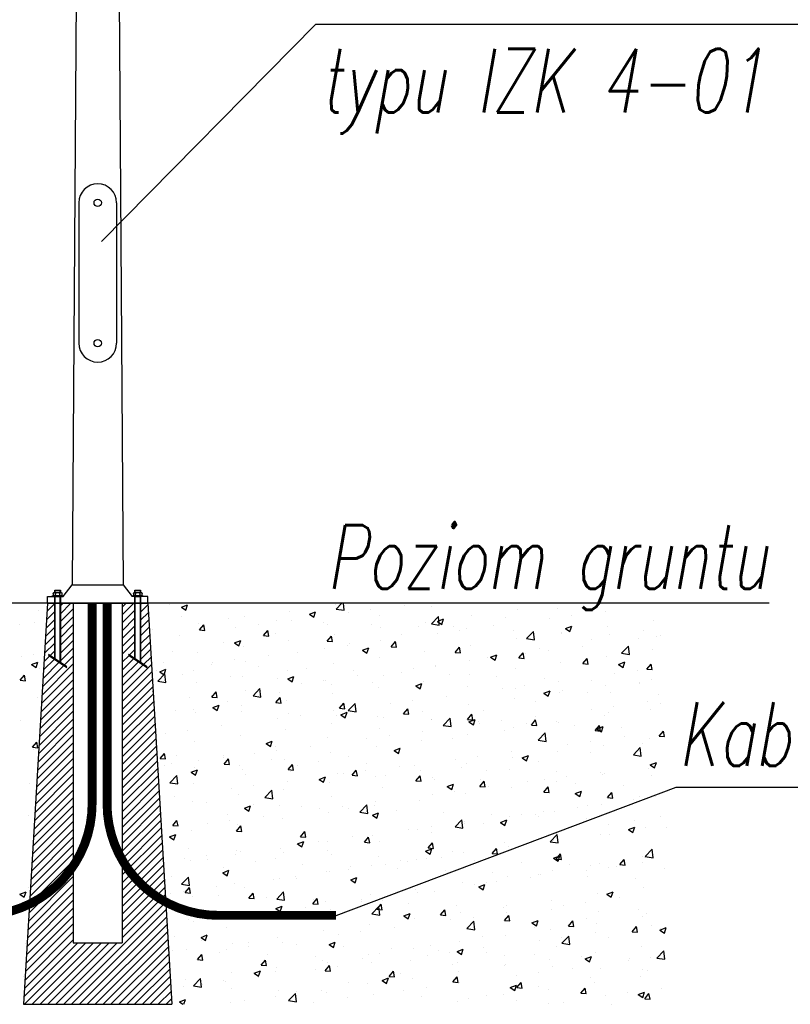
# Model space of a CAD drawing. Header units: millimetres. Extents: x 251 to 519, y 134 to 382.
# Tile 4 of 5: x 434 to 475, y 266 to 318. Entities that reach past the tile are written whole.
import ezdxf

# ---------------------------------------------------------------- set-up
doc = ezdxf.new("R2010")
doc.units = ezdxf.units.MM
doc.layers.add('I-ee-tekst', color=1, linetype='Continuous', lineweight=5)
doc.styles.add('KOSEL', font='simplex.shx')

msp = doc.modelspace()

# ---------------------------------------------------------------- hatches: boundary and pattern name
h = msp.add_hatch()
h.set_pattern_fill('ANSI31', color=256, scale=2.352)
h.set_pattern_definition([(45, (105.07145, -51.55762), (-0.2078894, 0.2078894), [])])
h.paths.add_polyline_path([(441.169, 287.13), (440.789, 287.13), (440.789, 284.027), (441.132, 283.801), (441.135, 283.746), (440.157, 284.39), (440.154, 284.446), (440.49, 284.224), (440.49, 287.13), (439.817, 287.13), (439.817, 269.201), (437.229, 269.201), (437.229, 287.13), (436.556, 287.13), (436.556, 284.027), (436.898, 283.801), (436.901, 283.746), (435.923, 284.39), (435.921, 284.446), (436.257, 284.224), (436.257, 287.13), (435.877, 287.13), (434.607, 265.962), (442.439, 265.962)])

# ---------------------------------------------------------------- linework, layer by layer
for p, q in [((437.817, 382.183), (437.182, 288.103)), ((439.229, 382.183), (439.864, 288.103)), ((438.717, 306.228), (450.043, 317.7)), ((437.523, 308.271), (437.523, 300.862)), ((439.523, 308.271), (439.523, 300.862)), ((436.703, 287.483), (437.182, 288.103)), ((437.182, 288.103), (439.864, 288.103)), ((439.864, 288.103), (440.343, 287.483)), ((435.877, 287.13), (435.877, 287.483)), ((435.877, 287.483), (436.703, 287.483)), ((436.27, 287.698), (436.27, 287.829)), ((436.27, 284.215), (436.27, 287.483)), ((436.27, 287.483), (436.542, 287.483)), ((436.542, 287.698), (436.542, 287.829)), ((436.542, 284.036), (436.542, 287.483)), ((441.169, 287.483), (440.343, 287.483)), ((440.504, 287.698), (440.504, 287.829)), ((440.504, 284.215), (440.504, 287.483)), ((440.504, 287.483), (440.776, 287.483)), ((440.776, 287.698), (440.776, 287.829)), ((440.776, 284.036), (440.776, 287.483)), ((441.169, 287.13), (441.169, 287.483)), ((435.877, 287.13), (434.607, 265.962)), ((435.877, 287.13), (441.169, 287.13)), ((437.229, 287.13), (437.229, 269.201)), ((439.817, 287.13), (439.817, 269.201)), ((441.169, 287.13), (442.439, 265.962)), ((442.307, 287.074), (442.307, 287.074)), ((442.94, 286.93), (443.269, 287.056)), ((442.94, 286.93), (443.174, 286.772)), ((443.174, 286.772), (443.269, 287.056)), ((451.099, 287.061), (451.099, 287.061)), ((451.122, 286.823), (451.417, 287.13)), ((451.541, 286.759), (451.497, 287.13)), ((454.711, 287.014), (454.711, 287.014)), ((456.163, 286.96), (456.163, 286.96)), ((463.068, 287.112), (463.068, 287.112)), ((468.304, 287.111), (468.304, 287.111)), ((435.392, 286.736), (435.392, 286.736)), ((442.925, 286.417), (442.925, 286.417)), ((446.28, 286.407), (446.28, 286.407)), ((448.656, 286.708), (448.656, 286.708)), ((449.7, 286.553), (450.03, 286.679)), ((449.7, 286.553), (449.934, 286.395)), ((449.934, 286.395), (450.03, 286.679)), ((451.122, 286.823), (451.541, 286.759)), ((451.752, 286.625), (451.752, 286.625)), ((452.929, 286.78), (452.929, 286.78)), ((453.42, 286.489), (453.42, 286.489)), ((456.143, 286.045), (456.509, 286.427)), ((456.561, 285.98), (456.509, 286.427)), ((458.276, 286.48), (458.276, 286.48)), ((460.033, 286.398), (460.033, 286.398)), ((460.692, 286.811), (460.692, 286.811)), ((462.777, 286.869), (462.777, 286.869)), ((463.552, 286.486), (463.552, 286.486)), ((465.333, 286.72), (465.333, 286.72)), ((434.411, 286), (434.411, 286)), ((435.199, 286.138), (435.199, 286.138)), ((443.865, 286.076), (443.865, 286.076)), ((443.897, 285.72), (444.124, 285.99)), ((444.179, 285.695), (444.124, 285.99)), ((445.436, 286.311), (445.436, 286.311)), ((445.822, 285.844), (445.822, 285.844)), ((446.999, 285.999), (446.999, 285.999)), ((447.947, 286.205), (447.947, 286.205)), ((448.781, 286.233), (448.781, 286.233)), ((450.459, 286.099), (450.459, 286.099)), ((450.676, 286.018), (450.676, 286.018)), ((452.97, 285.993), (452.97, 285.993)), ((455.481, 285.887), (455.481, 285.887)), ((455.833, 286.127), (455.833, 286.127)), ((456.143, 286.045), (456.561, 285.98)), ((456.461, 286.176), (456.79, 286.302)), ((456.461, 286.176), (456.695, 286.018)), ((456.695, 286.018), (456.79, 286.302)), ((457.29, 285.927), (457.29, 285.927)), ((459.403, 285.94), (459.403, 285.94)), ((462.374, 286.331), (462.374, 286.331)), ((463.221, 285.799), (463.55, 285.926)), ((463.455, 285.641), (463.55, 285.926)), ((465.454, 285.899), (465.454, 285.899)), ((467.869, 286.23), (467.869, 286.23)), ((441.422, 285.723), (441.422, 285.723)), ((442.851, 285.453), (442.851, 285.453)), ((443.897, 285.72), (444.179, 285.695)), ((447.271, 285.424), (447.498, 285.695)), ((447.271, 285.424), (447.553, 285.4)), ((447.553, 285.4), (447.498, 285.695)), ((447.933, 285.547), (447.933, 285.547)), ((450.645, 285.129), (450.872, 285.4)), ((450.927, 285.105), (450.872, 285.4)), ((451.042, 285.495), (451.042, 285.495)), ((453.457, 285.826), (453.457, 285.826)), ((454.547, 285.456), (454.547, 285.456)), ((456.444, 285.55), (456.444, 285.55)), ((457.622, 285.705), (457.622, 285.705)), ((457.992, 285.781), (457.992, 285.781)), ((460.503, 285.675), (460.503, 285.675)), ((461.163, 285.266), (461.529, 285.648)), ((461.581, 285.201), (461.529, 285.648)), ((463.01, 285.546), (463.01, 285.546)), ((463.014, 285.568), (463.014, 285.568)), ((463.221, 285.799), (463.455, 285.641)), ((465.525, 285.462), (465.525, 285.462)), ((467.317, 285.694), (467.317, 285.694)), ((468.036, 285.356), (468.036, 285.356)), ((468.244, 285.411), (468.244, 285.411)), ((445.19, 285.076), (445.19, 285.076)), ((445.748, 285.036), (446.077, 285.162)), ((445.748, 285.036), (445.982, 284.878)), ((445.982, 284.878), (446.077, 285.162)), ((446.223, 284.841), (446.223, 284.841)), ((448.599, 285.142), (448.599, 285.142)), ((450.645, 285.129), (450.927, 285.105)), ((451.692, 284.924), (451.692, 284.924)), ((451.804, 284.985), (451.804, 284.985)), ((453.473, 285.159), (453.473, 285.159)), ((454.019, 284.834), (454.246, 285.104)), ((454.019, 284.834), (454.301, 284.809)), ((454.301, 284.809), (454.246, 285.104)), ((457.393, 284.539), (457.62, 284.809)), ((457.675, 284.514), (457.62, 284.809)), ((458.219, 284.914), (458.219, 284.914)), ((460.634, 285.245), (460.634, 285.245)), ((461.163, 285.266), (461.581, 285.201)), ((464.096, 284.865), (464.096, 284.865)), ((464.573, 285.223), (464.573, 285.223)), ((466.183, 284.488), (466.55, 284.869)), ((466.602, 284.423), (466.55, 284.869)), ((467.067, 285.256), (467.067, 285.256)), ((434.476, 284.332), (434.476, 284.332)), ((435.139, 284.438), (435.139, 284.438)), ((435.921, 284.446), (436.898, 283.801)), ((435.923, 284.39), (436.901, 283.746)), ((440.154, 284.446), (441.132, 283.801)), ((440.157, 284.39), (441.135, 283.746)), ((442.446, 284.606), (442.446, 284.606)), ((443.808, 284.51), (443.808, 284.51)), ((447.543, 284.378), (447.543, 284.378)), ((449.06, 284.514), (449.06, 284.514)), ((450.514, 284.769), (450.514, 284.769)), ((452.508, 284.659), (452.838, 284.785)), ((452.508, 284.659), (452.742, 284.501)), ((452.742, 284.501), (452.838, 284.785)), ((455.776, 284.561), (455.776, 284.561)), ((457.393, 284.539), (457.675, 284.514)), ((459.268, 284.282), (459.598, 284.409)), ((459.268, 284.282), (459.502, 284.124)), ((459.502, 284.124), (459.598, 284.409)), ((460.767, 284.244), (460.994, 284.514)), ((461.049, 284.219), (460.994, 284.514)), ((461.137, 284.475), (461.137, 284.475)), ((461.83, 284.752), (461.83, 284.752)), ((462.314, 284.63), (462.314, 284.63)), ((465.396, 284.333), (465.396, 284.333)), ((466.183, 284.488), (466.602, 284.423)), ((467.812, 284.664), (467.812, 284.664)), ((435.035, 283.895), (435.365, 284.022)), ((435.035, 283.895), (435.269, 283.737)), ((435.269, 283.737), (435.365, 284.022)), ((441.364, 284.157), (441.364, 284.157)), ((442.009, 284.014), (442.009, 284.014)), ((444.52, 283.907), (444.52, 283.907)), ((444.584, 283.989), (444.584, 283.989)), ((445.762, 284.144), (445.762, 284.144)), ((446.317, 284.044), (446.317, 284.044)), ((447.031, 283.801), (447.031, 283.801)), ((450.985, 283.929), (450.985, 283.929)), ((453.4, 284.26), (453.4, 284.26)), ((456.343, 283.81), (456.343, 283.81)), ((456.384, 283.85), (456.384, 283.85)), ((458.166, 284.084), (458.166, 284.084)), ((459.087, 284.281), (459.087, 284.281)), ((460.767, 284.244), (461.049, 284.219)), ((462.953, 283.98), (462.953, 283.98)), ((464.141, 283.949), (464.368, 284.219)), ((464.141, 283.949), (464.423, 283.924)), ((464.423, 283.924), (464.368, 284.219)), ((466.029, 283.905), (466.358, 284.032)), ((466.029, 283.905), (466.263, 283.748)), ((466.263, 283.748), (466.358, 284.032)), ((467.515, 283.653), (467.742, 283.924)), ((467.797, 283.629), (467.742, 283.924)), ((434.428, 283.067), (434.655, 283.337)), ((434.709, 283.042), (434.655, 283.337)), ((435.468, 283.7), (435.468, 283.7)), ((441.613, 283.597), (441.613, 283.597)), ((441.705, 283.02), (442.072, 283.402)), ((441.795, 283.518), (442.125, 283.645)), ((441.795, 283.518), (442.029, 283.361)), ((442.029, 283.361), (442.125, 283.645)), ((442.124, 282.955), (442.072, 283.402)), ((443.001, 283.382), (443.001, 283.382)), ((443.574, 283.573), (443.574, 283.573)), ((445.512, 283.276), (445.512, 283.276)), ((446.166, 283.275), (446.166, 283.275)), ((448.542, 283.576), (448.542, 283.576)), ((448.556, 283.142), (448.885, 283.268)), ((448.79, 282.984), (448.885, 283.268)), ((449.543, 283.695), (449.543, 283.695)), ((452.054, 283.589), (452.054, 283.589)), ((452.236, 283.304), (452.236, 283.304)), ((453.6, 283.339), (453.6, 283.339)), ((454.565, 283.483), (454.565, 283.483)), ((455.207, 283.695), (455.207, 283.695)), ((457.076, 283.377), (457.076, 283.377)), ((458.162, 283.348), (458.162, 283.348)), ((459.587, 283.271), (459.587, 283.271)), ((460.577, 283.679), (460.577, 283.679)), ((465.829, 283.401), (465.829, 283.401)), ((467.007, 283.556), (467.007, 283.556)), ((467.515, 283.653), (467.797, 283.629)), ((434.428, 283.067), (434.709, 283.042)), ((441.705, 283.02), (442.124, 282.955)), ((443.75, 282.944), (443.75, 282.944)), ((448.023, 283.169), (448.023, 283.169)), ((448.556, 283.142), (448.79, 282.984)), ((449.277, 282.914), (449.277, 282.914)), ((450.454, 283.069), (450.454, 283.069)), ((450.534, 283.063), (450.534, 283.063)), ((450.857, 282.868), (450.857, 282.868)), ((453.045, 282.957), (453.045, 282.957)), ((455.316, 282.765), (455.645, 282.891)), ((455.316, 282.765), (455.55, 282.607)), ((455.55, 282.607), (455.645, 282.891)), ((455.557, 282.851), (455.557, 282.851)), ((455.719, 282.995), (455.719, 282.995)), ((458.068, 282.745), (458.068, 282.745)), ((461.077, 282.775), (461.077, 282.775)), ((462.098, 283.165), (462.098, 283.165)), ((462.858, 283.01), (462.858, 283.01)), ((464.609, 283.059), (464.609, 283.059)), ((465.339, 282.767), (465.339, 282.767)), ((467.12, 282.953), (467.12, 282.953)), ((467.122, 282.887), (467.122, 282.887)), ((467.754, 283.098), (467.754, 283.098)), ((441.457, 282.452), (441.446, 282.513)), ((441.45, 282.453), (441.457, 282.452)), ((444.524, 282.288), (444.524, 282.288)), ((444.55, 282.181), (444.777, 282.452)), ((444.831, 282.157), (444.777, 282.452)), ((446.306, 282.523), (446.306, 282.523)), ((446.726, 282.241), (447.092, 282.623)), ((446.726, 282.241), (447.144, 282.176)), ((447.144, 282.176), (447.092, 282.623)), ((448.113, 282.397), (448.113, 282.397)), ((450.928, 282.363), (450.928, 282.363)), ((453.343, 282.694), (453.343, 282.694)), ((456.928, 282.229), (456.928, 282.229)), ((459.899, 282.62), (459.899, 282.62)), ((460.579, 282.639), (460.579, 282.639)), ((462.076, 282.388), (462.406, 282.515)), ((462.076, 282.388), (462.31, 282.23)), ((462.31, 282.23), (462.406, 282.515)), ((462.896, 282.415), (462.896, 282.415)), ((463.09, 282.533), (463.09, 282.533)), ((464.379, 282.416), (464.379, 282.416)), ((465.601, 282.427), (465.601, 282.427)), ((468.112, 282.321), (468.112, 282.321)), ((435.344, 282.16), (435.344, 282.16)), ((443.347, 282.133), (443.347, 282.133)), ((444.55, 282.181), (444.831, 282.157)), ((444.603, 281.624), (444.933, 281.751)), ((444.837, 281.467), (444.933, 281.751)), ((445.37, 281.927), (445.37, 281.927)), ((446.108, 281.709), (446.108, 281.709)), ((447.924, 281.886), (448.151, 282.156)), ((447.924, 281.886), (448.205, 281.862)), ((448.205, 281.862), (448.151, 282.156)), ((448.484, 282.01), (448.484, 282.01)), ((451.298, 281.591), (451.525, 281.861)), ((451.579, 281.566), (451.525, 281.861)), ((451.746, 281.463), (452.112, 281.844)), ((452.164, 281.398), (452.112, 281.844)), ((453.969, 281.839), (453.969, 281.839)), ((455.147, 281.994), (455.147, 281.994)), ((458.105, 281.782), (458.105, 281.782)), ((460.52, 282.113), (460.52, 282.113)), ((461.636, 281.945), (461.636, 281.945)), ((465.769, 281.7), (465.769, 281.7)), ((467.551, 281.935), (467.551, 281.935)), ((468.25, 281.854), (468.25, 281.854)), ((442.627, 281.456), (442.627, 281.456)), ((443.584, 281.516), (443.584, 281.516)), ((443.693, 281.378), (443.693, 281.378)), ((444.603, 281.624), (444.837, 281.467)), ((446.096, 281.41), (446.096, 281.41)), ((448.607, 281.304), (448.607, 281.304)), ((449.217, 281.214), (449.217, 281.214)), ((450.998, 281.448), (450.998, 281.448)), ((451.118, 281.198), (451.118, 281.198)), ((451.298, 281.591), (451.579, 281.566)), ((451.364, 281.248), (451.693, 281.374)), ((451.364, 281.248), (451.598, 281.09)), ((451.598, 281.09), (451.693, 281.374)), ((451.746, 281.463), (452.164, 281.398)), ((454.672, 281.296), (454.899, 281.566)), ((454.672, 281.296), (454.953, 281.271)), ((454.953, 281.271), (454.899, 281.566)), ((455.662, 281.43), (455.662, 281.43)), ((458.046, 281.001), (458.273, 281.271)), ((458.327, 280.976), (458.273, 281.271)), ((458.892, 281.474), (458.892, 281.474)), ((464.592, 281.545), (464.592, 281.545)), ((465.282, 281.201), (465.282, 281.201)), ((465.506, 281.383), (465.506, 281.383)), ((467.697, 281.533), (467.697, 281.533)), ((434.446, 280.961), (434.446, 280.961)), ((445.068, 280.668), (445.068, 280.668)), ((448.039, 281.059), (448.039, 281.059)), ((450.87, 280.797), (450.87, 280.797)), ((453.286, 281.128), (453.286, 281.128)), ((453.629, 281.092), (453.629, 281.092)), ((456.14, 280.986), (456.14, 280.986)), ((456.149, 281.003), (456.149, 281.003)), ((456.766, 280.684), (457.133, 281.066)), ((456.766, 280.684), (457.185, 280.619)), ((457.185, 280.619), (457.133, 281.066)), ((458.046, 281.001), (458.327, 280.976)), ((458.124, 280.871), (458.453, 280.997)), ((458.124, 280.871), (458.358, 280.713)), ((458.358, 280.713), (458.453, 280.997)), ((458.651, 280.88), (458.651, 280.88)), ((458.662, 280.765), (458.662, 280.765)), ((459.839, 280.92), (459.839, 280.92)), ((461.162, 280.774), (461.162, 280.774)), ((461.42, 280.705), (461.647, 280.976)), ((461.42, 280.705), (461.701, 280.681)), ((461.621, 281.154), (461.621, 281.154)), ((461.701, 280.681), (461.647, 280.976)), ((462.763, 280.912), (462.763, 280.912)), ((462.839, 280.849), (462.839, 280.849)), ((463.673, 280.668), (463.673, 280.668)), ((464.794, 280.41), (465.021, 280.68)), ((465.075, 280.386), (465.021, 280.68)), ((442.109, 280.278), (442.109, 280.278)), ((443.287, 280.433), (443.287, 280.433)), ((446.051, 280.143), (446.051, 280.143)), ((448.427, 280.444), (448.427, 280.444)), ((453.406, 280.532), (453.406, 280.532)), ((453.909, 280.139), (453.909, 280.139)), ((455.691, 280.374), (455.691, 280.374)), ((458.048, 280.216), (458.048, 280.216)), ((460.02, 280.441), (460.02, 280.441)), ((460.463, 280.547), (460.463, 280.547)), ((461.787, 279.905), (462.153, 280.287)), ((462.205, 279.84), (462.153, 280.287)), ((464.794, 280.41), (465.075, 280.386)), ((464.884, 280.494), (465.213, 280.621)), ((464.884, 280.494), (465.118, 280.336)), ((465.118, 280.336), (465.213, 280.621)), ((466.184, 280.561), (466.184, 280.561)), ((468.168, 280.115), (468.395, 280.385)), ((468.449, 280.09), (468.395, 280.385)), ((435.081, 279.529), (435.308, 279.799)), ((435.362, 279.504), (435.308, 279.799)), ((443.636, 279.812), (443.636, 279.812)), ((447.411, 279.731), (447.741, 279.857)), ((447.411, 279.731), (447.645, 279.573)), ((447.645, 279.573), (447.741, 279.857)), ((450.663, 280.062), (450.663, 280.062)), ((452.732, 279.984), (452.732, 279.984)), ((455.604, 279.864), (455.604, 279.864)), ((457.276, 279.971), (457.276, 279.971)), ((461.787, 279.905), (462.205, 279.84)), ((463.354, 279.69), (463.354, 279.69)), ((464.532, 279.845), (464.532, 279.845)), ((465.225, 279.635), (465.225, 279.635)), ((466.313, 280.08), (466.313, 280.08)), ((467.303, 279.737), (467.303, 279.737)), ((467.64, 279.967), (467.64, 279.967)), ((468.168, 280.115), (468.449, 280.09)), ((435.081, 279.529), (435.362, 279.504)), ((435.135, 279.431), (435.135, 279.431)), ((441.829, 278.938), (442.056, 279.208)), ((442.11, 278.914), (442.056, 279.208)), ((442.668, 279.113), (442.668, 279.113)), ((445.176, 279.12), (445.176, 279.12)), ((446.802, 279.203), (446.802, 279.203)), ((447.919, 279.591), (447.919, 279.591)), ((447.979, 279.358), (447.979, 279.358)), ((449.761, 279.593), (449.761, 279.593)), ((450.813, 279.231), (450.813, 279.231)), ((453.228, 279.562), (453.228, 279.562)), ((454.171, 279.354), (454.501, 279.48)), ((454.171, 279.354), (454.405, 279.196)), ((454.405, 279.196), (454.501, 279.48)), ((454.533, 279.5), (454.533, 279.5)), ((460.383, 279.299), (460.383, 279.299)), ((460.932, 278.977), (461.261, 279.104)), ((461.166, 278.819), (461.261, 279.104)), ((462.782, 279.283), (462.782, 279.283)), ((464.559, 279.266), (464.559, 279.266)), ((466.807, 279.127), (467.173, 279.509)), ((466.807, 279.127), (467.225, 279.062)), ((467.225, 279.062), (467.173, 279.509)), ((441.829, 278.938), (442.11, 278.914)), ((442.049, 278.578), (442.049, 278.578)), ((442.433, 278.649), (442.433, 278.649)), ((443.831, 278.812), (443.831, 278.812)), ((445.18, 279.007), (445.18, 279.007)), ((445.203, 278.643), (445.43, 278.913)), ((445.203, 278.643), (445.484, 278.618)), ((445.484, 278.618), (445.43, 278.913)), ((445.994, 278.577), (445.994, 278.577)), ((447.691, 278.9), (447.691, 278.9)), ((448.37, 278.879), (448.37, 278.879)), ((448.577, 278.348), (448.804, 278.618)), ((448.858, 278.323), (448.804, 278.618)), ((450.202, 278.794), (450.202, 278.794)), ((451.79, 279.029), (451.79, 279.029)), ((452.713, 278.688), (452.713, 278.688)), ((455.224, 278.582), (455.224, 278.582)), ((457.424, 278.909), (457.424, 278.909)), ((457.99, 278.65), (457.99, 278.65)), ((458.602, 279.064), (458.602, 279.064)), ((460.406, 278.982), (460.406, 278.982)), ((460.932, 278.977), (461.166, 278.819)), ((461.816, 278.795), (461.816, 278.795)), ((467.692, 278.6), (468.021, 278.727)), ((467.692, 278.6), (467.926, 278.443)), ((467.926, 278.443), (468.021, 278.727)), ((468.047, 278.615), (468.047, 278.615)), ((443.459, 278.213), (443.788, 278.34)), ((443.459, 278.213), (443.693, 278.056)), ((443.579, 278.246), (443.579, 278.246)), ((443.66, 278.481), (443.66, 278.481)), ((443.693, 278.056), (443.788, 278.34)), ((446.171, 278.375), (446.171, 278.375)), ((446.303, 278.087), (446.303, 278.087)), ((448.577, 278.348), (448.858, 278.323)), ((448.682, 278.269), (448.682, 278.269)), ((449.046, 278.558), (449.046, 278.558)), ((451.194, 278.162), (451.194, 278.162)), ((451.494, 278.129), (451.494, 278.129)), ((451.951, 278.053), (452.178, 278.323)), ((451.951, 278.053), (452.232, 278.028)), ((452.232, 278.028), (452.178, 278.323)), ((452.672, 278.284), (452.672, 278.284)), ((453.705, 278.056), (453.705, 278.056)), ((454.453, 278.518), (454.453, 278.518)), ((455.547, 278.298), (455.547, 278.298)), ((457.735, 278.476), (457.735, 278.476)), ((459.073, 278.324), (459.073, 278.324)), ((460.246, 278.37), (460.246, 278.37)), ((462.757, 278.264), (462.757, 278.264)), ((465.076, 278.224), (465.076, 278.224)), ((465.168, 278.069), (465.168, 278.069)), ((465.268, 278.158), (465.268, 278.158)), ((467.583, 278.401), (467.583, 278.401)), ((467.779, 278.052), (467.779, 278.052)), ((434.942, 277.642), (434.942, 277.642)), ((442.329, 277.659), (442.695, 278.041)), ((442.329, 277.659), (442.747, 277.594)), ((442.747, 277.594), (442.695, 278.041)), ((443.56, 277.616), (443.56, 277.616)), ((448.523, 277.738), (448.523, 277.738)), ((450.219, 277.837), (450.548, 277.963)), ((450.219, 277.837), (450.453, 277.679)), ((450.453, 277.679), (450.548, 277.963)), ((450.756, 277.665), (450.756, 277.665)), ((453.171, 277.997), (453.171, 277.997)), ((455.325, 277.757), (455.552, 278.028)), ((455.325, 277.757), (455.606, 277.733)), ((455.606, 277.733), (455.552, 278.028)), ((456.216, 277.95), (456.216, 277.95)), ((456.329, 277.853), (456.329, 277.853)), ((456.979, 277.46), (457.309, 277.586)), ((457.213, 277.302), (457.309, 277.586)), ((458.699, 277.462), (458.926, 277.733)), ((458.727, 277.844), (458.727, 277.844)), ((458.98, 277.438), (458.926, 277.733)), ((461.238, 277.738), (461.238, 277.738)), ((462.117, 277.835), (462.117, 277.835)), ((462.724, 277.717), (462.724, 277.717)), ((463.294, 277.99), (463.294, 277.99)), ((463.749, 277.632), (463.749, 277.632)), ((466.26, 277.526), (466.26, 277.526)), ((445.564, 277.348), (445.564, 277.348)), ((445.937, 277.011), (445.937, 277.011)), ((446.742, 277.503), (446.742, 277.503)), ((447.349, 276.88), (447.716, 277.262)), ((447.768, 276.815), (447.716, 277.262)), ((448.313, 277.313), (448.313, 277.313)), ((451.108, 270.657), (469.059, 277.427)), ((453.586, 277.383), (453.586, 277.383)), ((456.187, 277.054), (456.187, 277.054)), ((456.979, 277.46), (457.213, 277.302)), ((457.364, 277.209), (457.364, 277.209)), ((457.933, 277.084), (457.933, 277.084)), ((458.699, 277.462), (458.98, 277.438)), ((459.146, 277.444), (459.146, 277.444)), ((460.348, 277.416), (460.348, 277.416)), ((462.073, 277.167), (462.3, 277.437)), ((462.073, 277.167), (462.354, 277.142)), ((462.354, 277.142), (462.3, 277.437)), ((463.74, 277.083), (464.069, 277.21)), ((463.74, 277.083), (463.974, 276.925)), ((463.974, 276.925), (464.069, 277.21)), ((465.447, 276.872), (465.674, 277.142)), ((465.728, 276.847), (465.674, 277.142)), ((442.593, 276.957), (442.593, 276.957)), ((443.522, 276.68), (443.522, 276.68)), ((444.244, 276.615), (444.244, 276.615)), ((446.755, 276.509), (446.755, 276.509)), ((447.349, 276.88), (447.768, 276.815)), ((450.843, 276.912), (450.843, 276.912)), ((453.216, 276.663), (453.216, 276.663)), ((455.49, 276.732), (455.49, 276.732)), ((465.11, 276.504), (465.11, 276.504)), ((465.447, 276.872), (465.728, 276.847)), ((466.809, 276.76), (466.809, 276.76)), ((467.109, 276.93), (467.109, 276.93)), ((467.526, 276.835), (467.526, 276.835)), ((467.987, 276.915), (467.987, 276.915)), ((445.356, 275.97), (445.356, 275.97)), ((446.267, 276.319), (446.596, 276.446)), ((446.267, 276.319), (446.501, 276.162)), ((446.501, 276.162), (446.596, 276.446)), ((448.1, 276.441), (448.1, 276.441)), ((449.266, 276.403), (449.266, 276.403)), ((450.257, 276.273), (450.257, 276.273)), ((450.699, 276.099), (450.699, 276.099)), ((451.434, 276.428), (451.434, 276.428)), ((451.777, 276.297), (451.777, 276.297)), ((452.37, 276.102), (452.736, 276.484)), ((452.37, 276.102), (452.788, 276.037)), ((452.788, 276.037), (452.736, 276.484)), ((453.027, 275.943), (453.356, 276.069)), ((453.114, 276.431), (453.114, 276.431)), ((453.261, 275.785), (453.356, 276.069)), ((454.288, 276.191), (454.288, 276.191)), ((456.799, 276.085), (456.799, 276.085)), ((459.31, 275.979), (459.31, 275.979)), ((460.879, 275.979), (460.879, 275.979)), ((461.622, 275.989), (461.622, 275.989)), ((462.057, 276.135), (462.057, 276.135)), ((462.667, 276.151), (462.667, 276.151)), ((463.838, 276.369), (463.838, 276.369)), ((464.365, 276.459), (464.365, 276.459)), ((434.882, 275.942), (434.882, 275.942)), ((442.481, 275.4), (442.708, 275.67)), ((442.613, 275.499), (442.613, 275.499)), ((442.763, 275.375), (442.708, 275.67)), ((444.327, 275.493), (444.327, 275.493)), ((445.504, 275.648), (445.504, 275.648)), ((447.286, 275.882), (447.286, 275.882)), ((448.256, 275.747), (448.256, 275.747)), ((453.027, 275.943), (453.261, 275.785)), ((457.39, 275.323), (457.756, 275.705)), ((457.808, 275.258), (457.756, 275.705)), ((457.876, 275.518), (457.876, 275.518)), ((457.908, 275.588), (457.908, 275.588)), ((458.879, 275.518), (458.879, 275.518)), ((459.787, 275.566), (460.117, 275.692)), ((459.787, 275.566), (460.021, 275.408)), ((460.021, 275.408), (460.117, 275.692)), ((460.291, 275.85), (460.291, 275.85)), ((461.821, 275.873), (461.821, 275.873)), ((464.332, 275.767), (464.332, 275.767)), ((466.844, 275.661), (466.844, 275.661)), ((468.236, 275.897), (468.236, 275.897)), ((442.314, 274.802), (442.644, 274.929)), ((442.481, 275.4), (442.763, 275.375)), ((442.548, 274.644), (442.644, 274.929)), ((443.464, 275.114), (443.464, 275.114)), ((445.855, 275.105), (446.082, 275.375)), ((445.855, 275.105), (446.137, 275.08)), ((445.88, 275.446), (445.88, 275.446)), ((446.137, 275.08), (446.082, 275.375)), ((449.229, 274.809), (449.456, 275.08)), ((449.511, 274.785), (449.456, 275.08)), ((454.949, 275.199), (454.949, 275.199)), ((455.433, 275.166), (455.433, 275.166)), ((456.127, 275.354), (456.127, 275.354)), ((456.135, 275.047), (456.135, 275.047)), ((457.39, 275.323), (457.808, 275.258)), ((462.749, 274.956), (462.749, 274.956)), ((465.053, 274.938), (465.053, 274.938)), ((465.492, 275.427), (465.492, 275.427)), ((466.547, 275.189), (466.877, 275.316)), ((466.547, 275.189), (466.781, 275.031)), ((466.749, 275.06), (466.749, 275.06)), ((466.781, 275.031), (466.877, 275.316)), ((467.468, 275.269), (467.468, 275.269)), ((468.531, 275.294), (468.531, 275.294)), ((442.314, 274.802), (442.548, 274.644)), ((449.019, 274.418), (449.019, 274.418)), ((449.074, 274.426), (449.404, 274.552)), ((449.074, 274.426), (449.308, 274.268)), ((449.229, 274.809), (449.511, 274.785)), ((449.308, 274.268), (449.404, 274.552)), ((450.197, 274.573), (450.197, 274.573)), ((450.642, 274.533), (450.642, 274.533)), ((451.978, 274.808), (451.978, 274.808)), ((452.603, 274.514), (452.83, 274.785)), ((452.603, 274.514), (452.885, 274.49)), ((452.885, 274.49), (452.83, 274.785)), ((453.057, 274.865), (453.057, 274.865)), ((453.392, 274.576), (453.392, 274.576)), ((455.977, 274.219), (456.204, 274.489)), ((456.259, 274.195), (456.204, 274.489)), ((460.006, 274.485), (460.006, 274.485)), ((462.41, 274.544), (462.777, 274.926)), ((462.41, 274.544), (462.829, 274.48)), ((462.601, 274.514), (462.601, 274.514)), ((462.61, 274.585), (462.61, 274.585)), ((462.829, 274.48), (462.777, 274.926)), ((465.572, 274.905), (465.572, 274.905)), ((443.328, 274.212), (443.328, 274.212)), ((445.839, 274.106), (445.839, 274.106)), ((446.048, 274.027), (446.048, 274.027)), ((448.198, 274.181), (448.198, 274.181)), ((448.35, 274), (448.35, 274)), ((450.649, 274.105), (450.649, 274.105)), ((450.861, 273.893), (450.861, 273.893)), ((455.835, 274.049), (456.164, 274.175)), ((455.835, 274.049), (456.069, 273.891)), ((455.977, 274.219), (456.259, 274.195)), ((456.069, 273.891), (456.164, 274.175)), ((457.262, 274.014), (457.262, 274.014)), ((457.819, 273.953), (457.819, 273.953)), ((459.351, 273.924), (459.578, 274.194)), ((459.351, 273.924), (459.633, 273.899)), ((459.633, 273.899), (459.578, 274.194)), ((459.642, 274.124), (459.642, 274.124)), ((460.234, 274.284), (460.234, 274.284)), ((460.819, 274.279), (460.819, 274.279)), ((462.725, 273.629), (462.952, 273.899)), ((463.007, 273.604), (462.952, 273.899)), ((467.431, 273.766), (467.797, 274.148)), ((467.849, 273.701), (467.797, 274.148)), ((443.089, 273.637), (443.089, 273.637)), ((443.407, 273.548), (443.407, 273.548)), ((444.267, 273.792), (444.267, 273.792)), ((444.319, 273.58), (444.319, 273.58)), ((445.822, 273.88), (445.822, 273.88)), ((446.831, 273.474), (446.831, 273.474)), ((447.905, 273.634), (447.905, 273.634)), ((453.372, 273.787), (453.372, 273.787)), ((454.519, 273.543), (454.519, 273.543)), ((454.889, 273.499), (454.889, 273.499)), ((455.376, 273.6), (455.376, 273.6)), ((455.883, 273.681), (455.883, 273.681)), ((456.671, 273.733), (456.671, 273.733)), ((458.394, 273.575), (458.394, 273.575)), ((460.905, 273.469), (460.905, 273.469)), ((462.595, 273.672), (462.924, 273.798)), ((462.595, 273.672), (462.829, 273.514)), ((462.725, 273.629), (463.007, 273.604)), ((462.829, 273.514), (462.924, 273.798)), ((464.996, 273.372), (464.996, 273.372)), ((466.099, 273.334), (466.326, 273.604)), ((466.381, 273.309), (466.326, 273.604)), ((467.289, 273.78), (467.289, 273.78)), ((467.293, 273.439), (467.293, 273.439)), ((467.411, 273.703), (467.411, 273.703)), ((467.431, 273.766), (467.849, 273.701)), ((445.122, 272.908), (445.451, 273.035)), ((445.122, 272.908), (445.356, 272.751)), ((445.162, 273.163), (445.162, 273.163)), ((445.356, 272.751), (445.451, 273.035)), ((449.342, 273.368), (449.342, 273.368)), ((450.584, 272.967), (450.584, 272.967)), ((450.741, 272.952), (450.741, 272.952)), ((451.776, 273.072), (451.776, 273.072)), ((451.853, 273.262), (451.853, 273.262)), ((453, 273.299), (453, 273.299)), ((453.712, 273.343), (453.712, 273.343)), ((454.364, 273.155), (454.364, 273.155)), ((456.875, 273.049), (456.875, 273.049)), ((459.386, 272.943), (459.386, 272.943)), ((462.553, 273.019), (462.553, 273.019)), ((463.416, 273.363), (463.416, 273.363)), ((464.334, 273.05), (464.334, 273.05)), ((464.546, 273.31), (464.546, 273.31)), ((465.512, 273.205), (465.512, 273.205)), ((465.928, 273.257), (465.928, 273.257)), ((466.099, 273.334), (466.381, 273.309)), ((468.439, 273.151), (468.439, 273.151)), ((442.419, 272.692), (442.419, 272.692)), ((442.953, 272.298), (443.319, 272.68)), ((443.371, 272.233), (443.319, 272.68)), ((447.782, 272.563), (447.782, 272.563)), ((448.141, 272.615), (448.141, 272.615)), ((448.959, 272.718), (448.959, 272.718)), ((449.033, 272.601), (449.033, 272.601)), ((451.882, 272.532), (452.212, 272.658)), ((451.882, 272.532), (452.116, 272.374)), ((452.116, 272.374), (452.212, 272.658)), ((457.762, 272.387), (457.762, 272.387)), ((459.059, 272.368), (459.059, 272.368)), ((459.582, 272.424), (459.582, 272.424)), ((460.177, 272.718), (460.177, 272.718)), ((461.363, 272.658), (461.363, 272.658)), ((461.802, 272.839), (461.802, 272.839)), ((461.897, 272.837), (461.897, 272.837)), ((464.408, 272.731), (464.408, 272.731)), ((466.919, 272.625), (466.919, 272.625)), ((434.409, 271.768), (434.739, 271.894)), ((434.643, 271.61), (434.739, 271.894)), ((434.858, 272.139), (434.858, 272.139)), ((442.392, 271.821), (442.392, 271.821)), ((442.953, 272.298), (443.371, 272.233)), ((443.029, 271.937), (443.029, 271.937)), ((443.134, 271.862), (443.361, 272.132)), ((443.134, 271.862), (443.415, 271.837)), ((443.35, 271.982), (443.35, 271.982)), ((443.415, 271.837), (443.361, 272.132)), ((444.811, 272.172), (444.811, 272.172)), ((445.765, 272.314), (445.765, 272.314)), ((446.289, 272.13), (446.289, 272.13)), ((446.508, 271.566), (446.735, 271.837)), ((446.789, 271.542), (446.735, 271.837)), ((447.973, 271.519), (448.339, 271.901)), ((448.391, 271.455), (448.339, 271.901)), ((455.318, 272.034), (455.318, 272.034)), ((455.433, 271.878), (455.433, 271.878)), ((456.316, 271.897), (456.316, 271.897)), ((458.404, 272.269), (458.404, 272.269)), ((458.643, 272.155), (458.972, 272.281)), ((458.643, 272.155), (458.877, 271.997)), ((458.877, 271.997), (458.972, 272.281)), ((465.403, 271.778), (465.732, 271.905)), ((465.637, 271.62), (465.732, 271.905)), ((467.354, 272.137), (467.354, 272.137)), ((434.409, 271.768), (434.643, 271.61)), ((443.546, 271.659), (443.546, 271.659)), ((444.903, 271.715), (444.903, 271.715)), ((446.508, 271.566), (446.789, 271.542)), ((447.414, 271.608), (447.414, 271.608)), ((447.973, 271.519), (448.391, 271.455)), ((449.882, 271.271), (450.109, 271.541)), ((449.925, 271.502), (449.925, 271.502)), ((450.163, 271.247), (450.109, 271.541)), ((450.527, 271.402), (450.527, 271.402)), ((452.436, 271.396), (452.436, 271.396)), ((452.474, 271.488), (452.474, 271.488)), ((452.942, 271.733), (452.942, 271.733)), ((453.572, 271.426), (453.572, 271.426)), ((453.652, 271.643), (453.652, 271.643)), ((454.947, 271.29), (454.947, 271.29)), ((462.496, 271.453), (462.496, 271.453)), ((464.274, 271.349), (464.274, 271.349)), ((464.939, 271.806), (464.939, 271.806)), ((465.403, 271.778), (465.637, 271.62)), ((466.056, 271.584), (466.056, 271.584)), ((447.722, 270.862), (447.722, 270.862)), ((447.93, 271.014), (448.259, 271.141)), ((447.93, 271.014), (448.164, 270.857)), ((448.084, 271.049), (448.084, 271.049)), ((448.164, 270.857), (448.259, 271.141)), ((449.503, 271.097), (449.503, 271.097)), ((449.882, 271.271), (450.163, 271.247)), ((450.829, 270.955), (450.829, 270.955)), ((452.993, 270.741), (453.36, 271.123)), ((453.256, 270.976), (453.483, 271.246)), ((453.256, 270.976), (453.537, 270.951)), ((453.412, 270.676), (453.36, 271.123)), ((453.537, 270.951), (453.483, 271.246)), ((456.63, 270.681), (456.857, 270.951)), ((456.911, 270.656), (456.857, 270.951)), ((457.458, 271.184), (457.458, 271.184)), ((457.704, 270.821), (457.704, 270.821)), ((459.969, 271.078), (459.969, 271.078)), ((460.12, 271.152), (460.12, 271.152)), ((460.126, 270.803), (460.126, 270.803)), ((462.481, 270.972), (462.481, 270.972)), ((463.097, 271.194), (463.097, 271.194)), ((464.992, 270.866), (464.992, 270.866)), ((467.095, 270.974), (467.095, 270.974)), ((443.293, 270.417), (443.293, 270.417)), ((443.573, 270.316), (443.573, 270.316)), ((445.708, 270.748), (445.708, 270.748)), ((446.544, 270.707), (446.544, 270.707)), ((448.086, 270.484), (448.086, 270.484)), ((452.993, 270.741), (453.412, 270.676)), ((454.69, 270.638), (455.02, 270.764)), ((454.69, 270.638), (454.924, 270.48)), ((454.924, 270.48), (455.02, 270.764)), ((455.261, 270.468), (455.261, 270.468)), ((456.63, 270.681), (456.911, 270.656)), ((457.167, 270.414), (457.167, 270.414)), ((458.014, 269.962), (458.38, 270.344)), ((458.344, 270.569), (458.344, 270.569)), ((458.432, 269.897), (458.38, 270.344)), ((460.004, 270.386), (460.231, 270.656)), ((460.004, 270.386), (460.285, 270.361)), ((460.285, 270.361), (460.231, 270.656)), ((461.45, 270.261), (461.78, 270.387)), ((461.45, 270.261), (461.684, 270.103)), ((461.684, 270.103), (461.78, 270.387)), ((463.378, 270.09), (463.605, 270.361)), ((463.659, 270.066), (463.605, 270.361)), ((464.351, 270.503), (464.351, 270.503)), ((467.297, 270.571), (467.297, 270.571)), ((467.503, 270.76), (467.503, 270.76)), ((445.342, 270.013), (445.342, 270.013)), ((450.47, 269.836), (450.47, 269.836)), ((452.414, 269.788), (452.414, 269.788)), ((452.885, 270.167), (452.885, 270.167)), ((454.196, 270.022), (454.196, 270.022)), ((458.014, 269.962), (458.432, 269.897)), ((461.608, 270.032), (461.608, 270.032)), ((462.438, 269.887), (462.438, 269.887)), ((463.378, 270.09), (463.659, 270.066)), ((464.882, 270.24), (464.882, 270.24)), ((466.752, 269.795), (466.979, 270.066)), ((466.752, 269.795), (467.033, 269.771)), ((467.033, 269.771), (466.979, 270.066)), ((467.789, 270.12), (467.789, 270.12)), ((468.211, 269.884), (468.54, 270.011)), ((468.211, 269.884), (468.445, 269.726)), ((468.222, 269.941), (468.222, 269.941)), ((468.445, 269.726), (468.54, 270.011)), ((442.599, 269.542), (442.599, 269.542)), ((443.978, 269.497), (444.307, 269.624)), ((443.978, 269.497), (444.212, 269.339)), ((443.987, 269.311), (443.987, 269.311)), ((444.212, 269.339), (444.307, 269.624)), ((448.027, 269.483), (448.027, 269.483)), ((448.266, 269.242), (448.266, 269.242)), ((450.738, 269.121), (451.067, 269.247)), ((450.972, 268.963), (451.067, 269.247)), ((451.237, 269.633), (451.237, 269.633)), ((457.647, 269.255), (457.647, 269.255)), ((458.865, 269.561), (458.865, 269.561)), ((460.062, 269.586), (460.062, 269.586)), ((461.859, 269.339), (461.859, 269.339)), ((463.034, 269.184), (463.4, 269.565)), ((463.037, 269.494), (463.037, 269.494)), ((463.452, 269.119), (463.4, 269.565)), ((464.818, 269.729), (464.818, 269.729)), ((465.478, 269.47), (465.478, 269.47)), ((434.684, 269.146), (434.684, 269.146)), ((437.229, 269.201), (439.817, 269.201)), ((442.468, 268.785), (442.468, 268.785)), ((443.236, 268.851), (443.236, 268.851)), ((445.307, 268.852), (445.307, 268.852)), ((445.651, 269.182), (445.651, 269.182)), ((446.484, 269.007), (446.484, 269.007)), ((446.498, 269.205), (446.498, 269.205)), ((449.009, 269.099), (449.009, 269.099)), ((450.738, 269.121), (450.972, 268.963)), ((451.52, 268.993), (451.52, 268.993)), ((454.031, 268.886), (454.031, 268.886)), ((455.204, 268.902), (455.204, 268.902)), ((456.121, 269.09), (456.121, 269.09)), ((456.542, 268.78), (456.542, 268.78)), ((457.107, 268.713), (457.107, 268.713)), ((457.498, 268.744), (457.827, 268.87)), ((457.498, 268.744), (457.732, 268.586)), ((457.732, 268.586), (457.827, 268.87)), ((458.888, 268.948), (458.888, 268.948)), ((462.735, 268.999), (462.735, 268.999)), ((463.034, 269.184), (463.452, 269.119)), ((467.24, 269.005), (467.24, 269.005)), ((468.054, 268.405), (468.421, 268.787)), ((468.473, 268.34), (468.421, 268.787)), ((442.336, 268.461), (442.336, 268.461)), ((443.787, 268.323), (444.014, 268.594)), ((443.787, 268.323), (444.068, 268.299)), ((444.068, 268.299), (444.014, 268.594)), ((444.979, 268.679), (444.979, 268.679)), ((447.161, 268.028), (447.388, 268.298)), ((447.442, 268.003), (447.388, 268.298)), ((447.49, 268.573), (447.49, 268.573)), ((450.001, 268.467), (450.001, 268.467)), ((450.413, 268.27), (450.413, 268.27)), ((452.512, 268.361), (452.512, 268.361)), ((452.828, 268.601), (452.828, 268.601)), ((453.378, 268.619), (453.378, 268.619)), ((455.023, 268.255), (455.023, 268.255)), ((455.929, 268.558), (455.929, 268.558)), ((459.053, 268.674), (459.053, 268.674)), ((459.992, 268.528), (459.992, 268.528)), ((461.565, 268.568), (461.565, 268.568)), ((462.381, 268.321), (462.381, 268.321)), ((464.076, 268.462), (464.076, 268.462)), ((464.258, 268.367), (464.588, 268.493)), ((464.258, 268.367), (464.492, 268.209)), ((464.492, 268.209), (464.588, 268.493)), ((464.824, 268.674), (464.824, 268.674)), ((466.552, 268.264), (466.552, 268.264)), ((466.587, 268.356), (466.587, 268.356)), ((467.729, 268.419), (467.729, 268.419)), ((468.054, 268.405), (468.473, 268.34)), ((446.785, 267.603), (447.115, 267.73)), ((447.019, 267.445), (447.115, 267.73)), ((447.161, 268.028), (447.442, 268.003)), ((447.891, 267.677), (447.891, 267.677)), ((447.97, 267.917), (447.97, 267.917)), ((449.999, 267.778), (449.999, 267.778)), ((450.535, 267.733), (450.762, 268.003)), ((450.535, 267.733), (450.816, 267.708)), ((450.635, 268.148), (450.635, 268.148)), ((450.816, 267.708), (450.762, 268.003)), ((451.177, 267.933), (451.177, 267.933)), ((452.958, 268.167), (452.958, 268.167)), ((453.909, 267.438), (454.136, 267.708)), ((454.19, 267.413), (454.136, 267.708)), ((457.249, 268.057), (457.249, 268.057)), ((457.534, 268.148), (457.534, 268.148)), ((457.59, 267.689), (457.59, 267.689)), ((460.005, 268.02), (460.005, 268.02)), ((460.045, 268.042), (460.045, 268.042)), ((462.556, 267.936), (462.556, 267.936)), ((463.581, 267.873), (463.581, 267.873)), ((465.067, 267.83), (465.067, 267.83)), ((467.275, 267.824), (467.275, 267.824)), ((467.579, 267.724), (467.579, 267.724)), ((434.624, 267.446), (434.624, 267.446)), ((443.178, 267.285), (443.178, 267.285)), ((443.576, 266.937), (443.943, 267.319)), ((443.995, 266.872), (443.943, 267.319)), ((445.148, 267.207), (445.148, 267.207)), ((445.247, 267.152), (445.247, 267.152)), ((445.594, 267.616), (445.594, 267.616)), ((446.785, 267.603), (447.019, 267.445)), ((447.028, 267.386), (447.028, 267.386)), ((453.546, 267.227), (453.875, 267.353)), ((453.546, 267.227), (453.78, 267.069)), ((453.78, 267.069), (453.875, 267.353)), ((453.909, 267.438), (454.19, 267.413)), ((454.505, 267.586), (454.505, 267.586)), ((455.147, 267.336), (455.147, 267.336)), ((457.283, 267.143), (457.51, 267.413)), ((457.283, 267.143), (457.564, 267.118)), ((457.564, 267.118), (457.51, 267.413)), ((460.622, 267.484), (460.622, 267.484)), ((461.799, 267.639), (461.799, 267.639)), ((464.532, 267.353), (464.532, 267.353)), ((467.182, 267.439), (467.182, 267.439)), ((442.405, 266.736), (442.405, 266.736)), ((443.051, 266.92), (443.051, 266.92)), ((443.576, 266.937), (443.995, 266.872)), ((444.069, 266.997), (444.069, 266.997)), ((445.562, 266.814), (445.562, 266.814)), ((448.073, 266.708), (448.073, 266.708)), ((449.019, 266.645), (449.019, 266.645)), ((450.356, 266.704), (450.356, 266.704)), ((451.762, 267.115), (451.762, 267.115)), ((452.771, 267.035), (452.771, 267.035)), ((454.692, 266.703), (454.692, 266.703)), ((455.869, 266.858), (455.869, 266.858)), ((457.651, 267.092), (457.651, 267.092)), ((460.306, 266.85), (460.635, 266.976)), ((460.306, 266.85), (460.54, 266.692)), ((460.54, 266.692), (460.635, 266.976)), ((460.657, 266.847), (460.884, 267.118)), ((460.657, 266.847), (460.938, 266.823)), ((460.938, 266.823), (460.884, 267.118)), ((461.788, 266.882), (461.788, 266.882)), ((462.324, 266.755), (462.324, 266.755)), ((464.031, 266.552), (464.258, 266.822)), ((464.312, 266.528), (464.258, 266.822)), ((464.767, 267.108), (464.767, 267.108)), ((468.273, 266.799), (468.273, 266.799)), ((442.833, 266.086), (443.162, 266.213)), ((443.078, 265.962), (443.162, 266.213)), ((446.275, 266.174), (446.275, 266.174)), ((447.912, 266.351), (447.912, 266.351)), ((448.597, 266.159), (448.963, 266.54)), ((448.597, 266.159), (449.015, 266.094)), ((449.015, 266.094), (448.963, 266.54)), ((450.584, 266.601), (450.584, 266.601)), ((451.721, 266.312), (451.721, 266.312)), ((453.095, 266.495), (453.095, 266.495)), ((455.606, 266.389), (455.606, 266.389)), ((457.533, 266.123), (457.533, 266.123)), ((458.118, 266.283), (458.118, 266.283)), ((459.045, 266.411), (459.045, 266.411)), ((459.948, 266.454), (459.948, 266.454)), ((460.629, 266.177), (460.629, 266.177)), ((464.031, 266.552), (464.312, 266.528)), ((465.314, 266.409), (465.314, 266.409)), ((466.492, 266.564), (466.492, 266.564)), ((467.066, 266.473), (467.396, 266.6)), ((467.066, 266.473), (467.3, 266.315)), ((467.3, 266.315), (467.396, 266.6)), ((467.405, 266.257), (467.632, 266.527)), ((467.405, 266.257), (467.686, 266.232)), ((467.686, 266.232), (467.632, 266.527)), ((434.607, 265.962), (442.439, 265.962)), ((442.833, 266.086), (443.016, 265.962)), ((445.536, 266.05), (445.536, 266.05)), ((449.939, 266.077), (449.939, 266.077)), ((462.343, 266.018), (462.343, 266.018)), ((463.14, 266.071), (463.14, 266.071)), ((465.651, 265.965), (465.651, 265.965))]:
    msp.add_line(p, q)
at = {"color": 7}
for p, q in [((450.043, 317.7), (484.429, 317.7)), ((473.972, 287.13), (407.169, 287.13)), ((469.059, 277.427), (519.351, 277.427))]:
    msp.add_line(p, q, dxfattribs=at)
for points in [[(436.692, 287.483), (436.12, 287.483), (436.12, 287.521), (436.692, 287.521)], [(440.926, 287.483), (440.354, 287.483), (440.354, 287.521), (440.926, 287.521)]]:
    msp.add_lwpolyline(points, close=True)
for points in [[(436.171, 287.639, -0.098491), (436.175, 287.662, -0.098491), (436.188, 287.681, -0.098491), (436.207, 287.693, -0.098491), (436.23, 287.698, -0.098491), (436.252, 287.693, -0.098491), (436.271, 287.681, -0.098491), (436.284, 287.662, -0.098491), (436.289, 287.639, -0.098491)], [(436.171, 287.58, 0.098491), (436.175, 287.558, 0.098491), (436.188, 287.539, 0.098491), (436.207, 287.526, 0.098491), (436.23, 287.521, 0.098491), (436.252, 287.526, 0.098491), (436.271, 287.539, 0.098491), (436.284, 287.558, 0.098491), (436.289, 287.58, 0.098491)], [(436.289, 287.639, -0.174705), (436.296, 287.659, -0.104203), (436.323, 287.681, -0.064948), (436.359, 287.693, -0.051099), (436.406, 287.698, -0.051099), (436.454, 287.693, -0.064948), (436.489, 287.681, -0.104203), (436.517, 287.659, -0.174705), (436.524, 287.639, -0.174705)], [(436.289, 287.58, 0.174705), (436.296, 287.56, 0.104203), (436.323, 287.539, 0.064948), (436.359, 287.526, 0.051099), (436.406, 287.521, 0.051099), (436.454, 287.526, 0.064948), (436.489, 287.539, 0.104203), (436.517, 287.56, 0.174705), (436.524, 287.58, 0.174705)], [(436.524, 287.639, -0.098491), (436.528, 287.662, -0.098491), (436.541, 287.681, -0.098491), (436.56, 287.693, -0.098491), (436.583, 287.698, -0.098491), (436.605, 287.693, -0.098491), (436.624, 287.681, -0.098491), (436.637, 287.662, -0.098491), (436.641, 287.639, -0.098491)], [(436.524, 287.58, 0.098491), (436.528, 287.558, 0.098491), (436.541, 287.539, 0.098491), (436.56, 287.526, 0.098491), (436.583, 287.521, 0.098491), (436.605, 287.526, 0.098491), (436.624, 287.539, 0.098491), (436.637, 287.558, 0.098491), (436.641, 287.58, 0.098491)], [(440.405, 287.639, -0.098491), (440.409, 287.662, -0.098491), (440.422, 287.681, -0.098491), (440.441, 287.693, -0.098491), (440.463, 287.698, -0.098491), (440.486, 287.693, -0.098491), (440.505, 287.681, -0.098491), (440.518, 287.662, -0.098491), (440.522, 287.639, -0.098491)], [(440.405, 287.58, 0.098491), (440.409, 287.558, 0.098491), (440.422, 287.539, 0.098491), (440.441, 287.526, 0.098491), (440.463, 287.521, 0.098491), (440.486, 287.526, 0.098491), (440.505, 287.539, 0.098491), (440.518, 287.558, 0.098491), (440.522, 287.58, 0.098491)], [(440.522, 287.639, -0.174705), (440.529, 287.659, -0.104203), (440.557, 287.681, -0.064948), (440.592, 287.693, -0.051099), (440.64, 287.698, -0.051099), (440.687, 287.693, -0.064948), (440.723, 287.681, -0.104203), (440.75, 287.659, -0.174705), (440.757, 287.639, -0.174705)], [(440.522, 287.58, 0.174705), (440.529, 287.56, 0.104203), (440.557, 287.539, 0.064948), (440.592, 287.526, 0.051099), (440.64, 287.521, 0.051099), (440.687, 287.526, 0.064948), (440.723, 287.539, 0.104203), (440.75, 287.56, 0.174705), (440.757, 287.58, 0.174705)], [(440.757, 287.639, -0.098491), (440.762, 287.662, -0.098491), (440.775, 287.681, -0.098491), (440.794, 287.693, -0.098491), (440.816, 287.698, -0.098491), (440.839, 287.693, -0.098491), (440.858, 287.681, -0.098491), (440.871, 287.662, -0.098491), (440.875, 287.639, -0.098491)], [(440.757, 287.58, 0.098491), (440.762, 287.558, 0.098491), (440.775, 287.539, 0.098491), (440.794, 287.526, 0.098491), (440.816, 287.521, 0.098491), (440.839, 287.526, 0.098491), (440.858, 287.539, 0.098491), (440.871, 287.558, 0.098491), (440.875, 287.58, 0.098491)]]:
    msp.add_lwpolyline(points, format="xyb")
for points in [[(436.171, 287.639), (436.171, 287.58)], [(436.583, 287.698), (436.23, 287.698)], [(436.583, 287.521), (436.23, 287.521)], [(436.257, 287.815), (436.27, 287.829), (436.542, 287.829), (436.556, 287.815)], [(436.257, 287.698), (436.257, 287.815), (436.556, 287.815), (436.556, 287.698)], [(436.257, 284.224), (436.257, 287.483)], [(436.289, 287.58), (436.289, 287.639)], [(436.524, 287.58), (436.524, 287.639)], [(436.556, 287.483), (436.556, 284.027)], [(436.641, 287.58), (436.641, 287.639)], [(440.405, 287.639), (440.405, 287.58)], [(440.816, 287.698), (440.463, 287.698)], [(440.816, 287.521), (440.463, 287.521)], [(440.49, 287.815), (440.504, 287.829), (440.776, 287.829), (440.789, 287.815)], [(440.49, 287.698), (440.49, 287.815), (440.789, 287.815), (440.789, 287.698)], [(440.49, 284.224), (440.49, 287.483)], [(440.522, 287.58), (440.522, 287.639)], [(440.757, 287.58), (440.757, 287.639)], [(440.789, 287.483), (440.789, 284.027)], [(440.875, 287.58), (440.875, 287.639)]]:
    msp.add_lwpolyline(points)
at = {"const_width": 0.47}
for points in [[(426.135, 270.657), (432.347, 270.657, 0.414214), (438.227, 276.537), (438.227, 287.13)], [(451.108, 270.657), (444.897, 270.657, -0.414214), (439.017, 276.537), (439.017, 287.13)]]:
    msp.add_lwpolyline(points, format="xyb", dxfattribs=at)
for centre in [(438.523, 308.271), (438.523, 300.862)]:
    msp.add_circle(centre, 0.194)
for centre, start, end in [((438.523, 308.271), 0, 180), ((438.523, 300.862), 180, 0)]:
    msp.add_arc(centre, 1, start, end)

# ---------------------------------------------------------------- texts
at = {"layer": 'I-ee-tekst', "color": 7, "style": 'KOSEL', "oblique": 10, "width": 0.7}
for s, p in [('typu IZK 4-01', (450.235, 313.038)), ('Poziom gruntu', (450.599, 287.896)), ('Kabel zasilający, przelotowy', (469.172, 278.544))]:
    msp.add_text(s, height=3.36, dxfattribs=at).set_placement(p)

doc.saveas('drawing.dxf')
